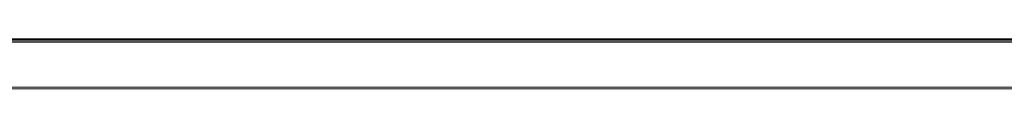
# Model space of a CAD drawing. Header units: millimetres. Extents: x 922208 to 1069538, y -182208 to -99877.
# Tile 162 of 256: x 985851 to 986087, y -160975 to -160962. Entities that reach past the tile are written whole.
import ezdxf

# ---------------------------------------------------------------- set-up
doc = ezdxf.new("R2010")
doc.units = ezdxf.units.MM
doc.header["$MEASUREMENT"] = 0
doc.layers.add('IS_KLIM_urządzenia', color=3, linetype='Continuous')

# ---------------------------------------------------------------- blocks, each defined once
blk = doc.blocks.new('G$CFEA986A8')
at = {"layer": 'IS_KLIM_urządzenia', "linetype": 'Continuous'}
for p, q in [((46.52, 13.96), (921.55, 13.84)), ((48.58, 13.7), (919.48, 13.58)), ((919.48, 13.06), (48.58, 13.18)), ((58.74, 2.46), (909.33, 2.34)), ((909.33, 1.87), (58.74, 1.98))]:
    blk.add_line(p, q, dxfattribs=at)

msp = doc.modelspace()

# ---------------------------------------------------------------- block references
at = {"layer": 'IS_KLIM_urządzenia'}
msp.add_blockref('G$CFEA986A8', (985631.66, -160976.45), dxfattribs=at)

doc.saveas('drawing.dxf')
